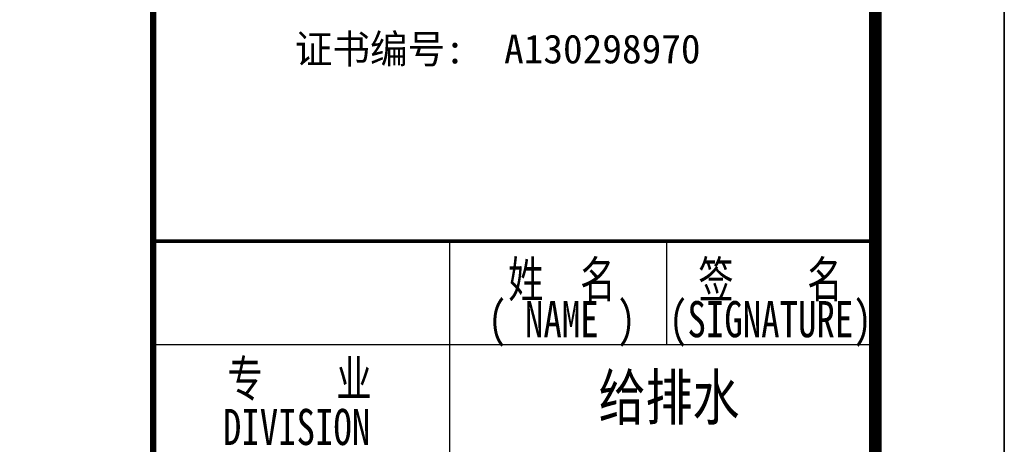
# Model space of a CAD drawing. Extents: x 687841 to 771941, y 252015 to 732780.
# Tile 63 of 98: x 764305 to 771941, y 527875 to 531166. Entities that reach past the tile are written whole.
import ezdxf
from ezdxf.enums import TextEntityAlignment as Align

# ---------------------------------------------------------------- set-up
doc = ezdxf.new("R2010")
doc.units = 0
doc.header["$LTSCALE"] = 1000
doc.header["$MEASUREMENT"] = 0
doc.layers.get('0').update_dxf_attribs({"linetype": 'CONTINUOUS'})
doc.layers.add('PUB_TITLE', color=4, linetype='CONTINUOUS')
doc.layers.add('TK', color=7, linetype='CONTINUOUS')
doc.styles.add('-宋体', font='txt', dxfattribs={"width": 0.8})
doc.styles.add('TKHZ1', font='txt', dxfattribs={"width": 0.8})

# ---------------------------------------------------------------- blocks, each defined once
blk = doc.blocks.new('wrtgtg')
at = {"color": 4}
blk.add_line((7804.3, -4841.2), (7804.3, 52558.8), dxfattribs=at)
at = {"layer": 'PUB_TITLE'}
for p, q in [((8804.3, 53558.8), (8804.3, -5841.2)), ((7804.3, -4841.2), (7804.3, 52558.8)), ((4504.3, 4748.3), (4504.3, 11158.8)), ((6186.5, 10358.8), (6186.5, 11158.8)), ((2204.3, 10358.8), (7804.3, 10358.8))]:
    blk.add_line(p, q, dxfattribs=at)
blk.add_lwpolyline([(-75295.7, -5841.2), (8804.3, -5841.2), (8804.3, 53558.8), (-75295.7, 53558.8)], close=True, dxfattribs=at)
at = {"layer": 'PUB_TITLE', "const_width": 100}
blk.add_lwpolyline([(-72795.7, -4841.2), (7804.3, -4841.2), (7804.3, 52558.8), (-72795.7, 52558.8)], close=True, dxfattribs=at)
at = {"layer": 'PUB_TITLE'}
for points, const_width in [([(2204.3, -4841.2), (2204.3, 52558.8)], 50), ([(2204.3, 11158.8), (7804.3, 11158.8)], 29.7)]:
    blk.add_lwpolyline(points, dxfattribs=dict(at, const_width=const_width))
at = {"layer": 'TK', "style": '-宋体'}
blk.add_text('证书编号:  A130298970', height=224, dxfattribs=at).set_placement((3303.2, 12537.1))
at = {"layer": 'TK', "style": '-宋体', "width": 0.75}
for s, p in [('姓  名', (5373, 10868.6)), ('签    名', (6990.3, 10868.6)), ('( NAME )', (5373, 10533.2)), ('(SIGNATURE)', (6990.3, 10533.2)), ('专    业', (3338.9, 10098.8)), ('DIVISION ', (3387.5, 9718.9))]:
    blk.add_text(s, height=280, dxfattribs=at).set_placement(p, align=Align.MIDDLE)
at = {"layer": 'TK', "style": 'TKHZ1', "width": 0.8}
blk.add_text('给排水', height=350, dxfattribs=at).set_placement((6204.6, 9774.3), align=Align.CENTER)

msp = doc.modelspace()

# ---------------------------------------------------------------- block references
msp.add_blockref('wrtgtg', (763136.5, 518290.6))

doc.saveas('drawing.dxf')
